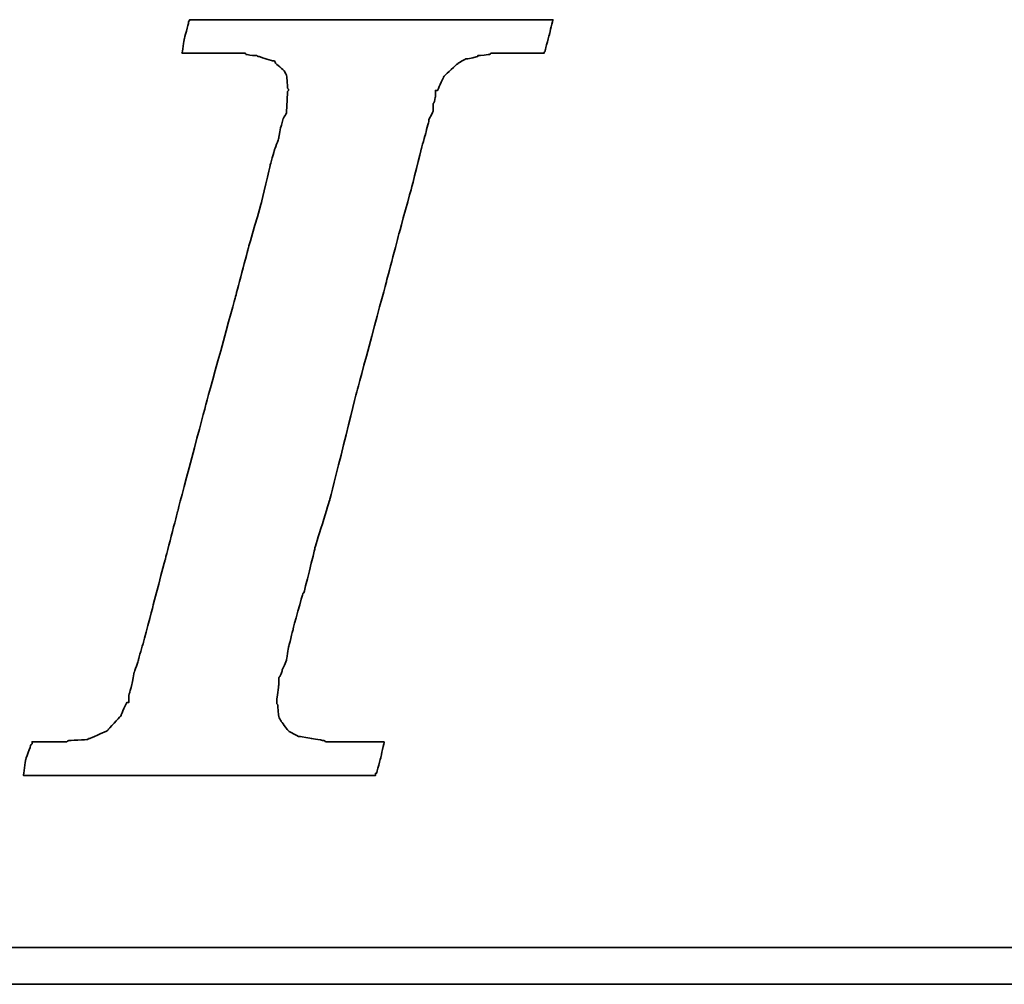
# Model space of a CAD drawing. Header units: millimetres. Extents: x -198 to -57, y 55 to 126.
# Tile 33 of 53: x -116.32 to -114.72, y 92.2 to 93.77. Entities that reach past the tile are written whole.
import ezdxf

# ---------------------------------------------------------------- set-up
doc = ezdxf.new("R2010")
doc.units = ezdxf.units.MM
doc.header["$LTSCALE"] = 0.1
doc.layers.add('DIM', color=4, linetype='CONTINUOUS')
doc.layers.add('layer 1', color=7, linetype='CONTINUOUS')

# ---------------------------------------------------------------- blocks, each defined once
blk = doc.blocks.new('TBI MOTION logo(完整正式版)')
at = {"layer": 'layer 1', "color": 22, "lineweight": 35}
for points, knots in [([(-40.59125, -7.94375), (-40.59125, -7.94375), (-40.97375, -7.94375), (-40.97375, -7.94375), (-40.97375, -7.94375), (-40.97375, -7.94375), (-41.38125, -7.94375), (-41.38125, -7.94375), (-41.38125, -7.94375), (-41.38125, -7.94375), (-41.54875, -7.94375), (-41.54875, -7.94375), (-41.54875, -7.94375), (-41.54875, -7.94375), (-41.59875, -7.94375), (-41.59875, -7.94375), (-41.59875, -7.94375), (-41.59875, -7.94375), (-41.88375, -7.94375), (-41.88375, -7.94375), (-41.88375, -7.94375), (-41.88375, -7.94375), (-41.90875, -7.91875), (-41.90875, -7.91875), (-41.90875, -7.91875), (-41.90875, -7.91875), (-42.19875, -7.87125), (-42.19875, -7.87125), (-42.19875, -7.87125), (-42.19875, -7.87125), (-42.43875, -7.82375), (-42.43875, -7.82375), (-42.43875, -7.82375), (-42.43875, -7.82375), (-42.45875, -7.82375), (-42.45875, -7.82375), (-42.45875, -7.82375), (-42.45875, -7.82375), (-42.48625, -7.82375), (-42.48625, -7.82375), (-42.48625, -7.82375), (-42.48625, -7.82375), (-42.67625, -7.72375), (-42.67625, -7.72375), (-42.67625, -7.72375), (-42.67625, -7.72375), (-42.70125, -7.70375), (-42.70125, -7.70375), (-42.70125, -7.70375), (-42.70125, -7.70375), (-42.72375, -7.67875), (-42.72375, -7.67875), (-42.72375, -7.67875), (-42.72375, -7.67875), (-42.86875, -7.48875), (-42.86875, -7.48875), (-42.86875, -7.48875), (-42.86875, -7.48875), (-42.89375, -7.43875), (-42.89375, -7.43875), (-42.89375, -7.43875), (-42.89375, -7.43875), (-42.91875, -7.38875), (-42.91875, -7.38875), (-42.91875, -7.38875), (-42.91875, -7.38875), (-42.93875, -7.12875), (-42.93875, -7.12875), (-42.93875, -7.12875), (-42.93875, -7.12875), (-42.96375, -7.10375), (-42.96375, -7.10375), (-42.96375, -7.10375), (-42.96375, -7.10375), (-42.96375, -7.05375), (-42.96375, -7.05375), (-42.96375, -7.05375), (-42.96375, -7.05375), (-42.96375, -7.00875), (-42.96375, -7.00875), (-42.96375, -7.00875), (-42.96375, -7.00875), (-42.91875, -6.69625), (-42.91875, -6.69625), (-42.91875, -6.69625), (-42.91875, -6.69625), (-42.91875, -6.62375), (-42.91875, -6.62375), (-42.91875, -6.62375), (-42.91875, -6.62375), (-42.91875, -6.59625), (-42.91875, -6.59625), (-42.91875, -6.59625), (-42.91875, -6.59625), (-42.91875, -6.57375), (-42.91875, -6.57375), (-42.91875, -6.57375), (-42.91875, -6.57375), (-42.91875, -6.52875), (-42.91875, -6.52875), (-42.91875, -6.52875), (-42.91875, -6.52875), (-42.89375, -6.50375), (-42.89375, -6.50375), (-42.89375, -6.50375), (-42.89375, -6.50375), (-42.84375, -6.38375), (-42.84375, -6.38375), (-42.84375, -6.38375), (-42.84375, -6.38375), (-42.84375, -6.35875), (-42.84375, -6.35875), (-42.84375, -6.35875), (-42.84375, -6.35875), (-42.74625, -6.14375), (-42.74625, -6.14375), (-42.74625, -6.14375), (-42.74625, -6.14375), (-42.70125, -5.85375), (-42.70125, -5.85375), (-42.70125, -5.85375), (-42.70125, -5.85375), (-42.60375, -5.47125), (-42.60375, -5.47125), (-42.60375, -5.47125), (-42.60375, -5.47125), (-42.60375, -5.44875), (-42.60375, -5.44875), (-42.60375, -5.44875), (-42.60375, -5.44875), (-42.38875, -4.67875), (-42.38875, -4.67875), (-42.38875, -4.67875), (-42.38875, -4.67875), (-42.36375, -4.65375), (-42.36375, -4.65375), (-42.36375, -4.65375), (-42.36375, -4.65375), (-42.12375, -3.69625), (-42.12375, -3.69625), (-42.12375, -3.69625), (-42.12375, -3.69625), (-42.12375, -3.67374), (-42.12375, -3.67374), (-42.12375, -3.67374), (-42.12375, -3.67374), (-41.78875, -2.59374), (-41.78875, -2.59374), (-41.78875, -2.59374), (-41.78875, -2.59374), (-41.18875, -0.19375), (-41.18875, -0.19375), (-41.18875, -0.19375), (-41.18875, -0.19375), (-40.54375, 2.20624), (-40.54375, 2.20624), (-40.54375, 2.20624), (-40.54375, 2.20624), (-40.25375, 3.30875), (-40.25375, 3.30875), (-40.25375, 3.30875), (-40.25375, 3.30875), (-39.98875, 4.27125), (-39.98875, 4.27125), (-39.98875, 4.27125), (-39.98875, 4.27125), (-39.77375, 5.13125), (-39.77375, 5.13125), (-39.77375, 5.13125), (-39.77375, 5.13125), (-39.67875, 5.47125), (-39.67875, 5.47125), (-39.67875, 5.47125), (-39.67875, 5.47125), (-39.60375, 5.75625), (-39.60375, 5.75625), (-39.60375, 5.75625), (-39.60375, 5.75625), (-39.60375, 5.78125), (-39.60375, 5.78125), (-39.60375, 5.78125), (-39.60375, 5.78125), (-39.50875, 5.97125), (-39.50875, 5.97125), (-39.50875, 5.97125), (-39.50875, 5.97125), (-39.50875, 6.13875), (-39.50875, 6.13875), (-39.50875, 6.13875), (-39.50875, 6.13875), (-39.48625, 6.16625), (-39.48625, 6.16625), (-39.48625, 6.16625), (-39.48625, 6.16625), (-39.46125, 6.28625), (-39.46125, 6.28625), (-39.46125, 6.28625), (-39.46125, 6.28625), (-39.46125, 6.42625), (-39.46125, 6.42625), (-39.46125, 6.42625), (-39.46125, 6.42625), (-39.41375, 6.42625), (-39.41375, 6.42625), (-39.41375, 6.42625), (-39.41375, 6.42625), (-39.29375, 6.69125), (-39.29375, 6.69125), (-39.29375, 6.69125), (-39.29375, 6.69125), (-39.26875, 6.74125), (-39.26875, 6.74125), (-39.26875, 6.74125), (-39.26875, 6.74125), (-39.24375, 6.76625), (-39.24375, 6.76625), (-39.24375, 6.76625), (-39.24375, 6.76625), (-38.98375, 7.00624), (-38.98375, 7.00624), (-38.98375, 7.00624), (-38.98375, 7.00624), (-38.95625, 7.02624), (-38.95625, 7.02624), (-38.95625, 7.02624), (-38.95625, 7.02624), (-38.78875, 7.12624), (-38.78875, 7.12624), (-38.78875, 7.12624), (-38.78875, 7.12624), (-38.76375, 7.12624), (-38.76375, 7.12624), (-38.76375, 7.12624), (-38.76375, 7.12624), (-38.74375, 7.12624), (-38.74375, 7.12624), (-38.74375, 7.12624), (-38.74375, 7.12624), (-38.52875, 7.17125), (-38.52875, 7.17125), (-38.52875, 7.17125), (-38.52875, 7.17125), (-38.52875, 7.19624), (-38.52875, 7.19624), (-38.52875, 7.19624), (-38.52875, 7.19624), (-38.50375, 7.19624), (-38.50375, 7.19624), (-38.50375, 7.19624), (-38.50375, 7.19624), (-38.26125, 7.21875), (-38.26125, 7.21875), (-38.26125, 7.21875), (-38.26125, 7.21875), (-38.23875, 7.24624), (-38.23875, 7.24624), (-38.23875, 7.24624), (-38.23875, 7.24624), (-38.21625, 7.24624), (-38.21625, 7.24624), (-38.21625, 7.24624), (-38.21625, 7.24624), (-38.18875, 7.24624), (-38.18875, 7.24624), (-38.18875, 7.24624), (-38.18875, 7.24624), (-37.90375, 7.24624), (-37.90375, 7.24624), (-37.90375, 7.24624), (-37.90375, 7.24624), (-37.85375, 7.24624), (-37.85375, 7.24624), (-37.85375, 7.24624), (-37.85375, 7.24624), (-37.75875, 7.24624), (-37.75875, 7.24624), (-37.75875, 7.24624), (-37.75875, 7.24624), (-37.42375, 7.24624), (-37.42375, 7.24624), (-37.42375, 7.24624), (-37.42375, 7.24624), (-37.08875, 7.24624), (-37.08875, 7.24624), (-37.08875, 7.24624), (-37.08875, 7.24624), (-37.06375, 7.24624), (-37.06375, 7.24624), (-37.06375, 7.24624), (-37.06375, 7.24624), (-37.06375, 7.26624), (-37.06375, 7.26624), (-37.06375, 7.26624), (-37.06375, 7.26624), (-37.03875, 7.29125), (-37.03875, 7.29125), (-37.03875, 7.29125), (-37.03875, 7.29125), (-37.03875, 7.31625), (-37.03875, 7.31625), (-37.03875, 7.31625), (-37.03875, 7.31625), (-36.94125, 7.67625), (-36.94125, 7.67625), (-36.94125, 7.67625), (-36.94125, 7.67625), (-36.86875, 7.98625), (-36.86875, 7.98625), (-36.86875, 7.98625), (-36.86875, 7.98625), (-36.98875, 7.98625), (-36.98875, 7.98625), (-36.98875, 7.98625), (-36.98875, 7.98625), (-37.42375, 7.98625), (-37.42375, 7.98625), (-37.42375, 7.98625), (-37.42375, 7.98625), (-37.94875, 7.98625), (-37.94875, 7.98625), (-37.94875, 7.98625), (-37.94875, 7.98625), (-38.57375, 7.98625), (-38.57375, 7.98625), (-38.57375, 7.98625), (-38.57375, 7.98625), (-39.29375, 7.98625), (-39.29375, 7.98625), (-39.29375, 7.98625), (-39.29375, 7.98625), (-40.82875, 7.98625), (-40.82875, 7.98625), (-40.82875, 7.98625), (-40.82875, 7.98625), (-42.36375, 7.98625), (-42.36375, 7.98625), (-42.36375, 7.98625), (-42.36375, 7.98625), (-43.08375, 7.98625), (-43.08375, 7.98625), (-43.08375, 7.98625), (-43.08375, 7.98625), (-43.70875, 7.98625), (-43.70875, 7.98625), (-43.70875, 7.98625), (-43.70875, 7.98625), (-44.23375, 7.98625), (-44.23375, 7.98625), (-44.23375, 7.98625), (-44.23375, 7.98625), (-44.66875, 7.98625), (-44.66875, 7.98625), (-44.66875, 7.98625), (-44.66875, 7.98625), (-44.88375, 7.98625), (-44.88375, 7.98625), (-44.88375, 7.98625), (-44.88375, 7.98625), (-44.90875, 7.94125), (-44.90875, 7.94125), (-44.90875, 7.94125), (-44.90875, 7.94125), (-44.90875, 7.91625), (-44.90875, 7.91625), (-44.90875, 7.91625), (-44.90875, 7.91625), (-45.00375, 7.55625), (-45.00375, 7.55625), (-45.00375, 7.55625), (-45.00375, 7.55625), (-45.05375, 7.24624), (-45.05375, 7.24624), (-45.05375, 7.24624), (-45.05375, 7.24624), (-44.61875, 7.24624), (-44.61875, 7.24624), (-44.61875, 7.24624), (-44.61875, 7.24624), (-44.11375, 7.24624), (-44.11375, 7.24624), (-44.11375, 7.24624), (-44.11375, 7.24624), (-43.99375, 7.24624), (-43.99375, 7.24624), (-43.99375, 7.24624), (-43.99375, 7.24624), (-43.94625, 7.24624), (-43.94625, 7.24624), (-43.94625, 7.24624), (-43.94625, 7.24624), (-43.92374, 7.24624), (-43.92374, 7.24624), (-43.92374, 7.24624), (-43.92374, 7.24624), (-43.65875, 7.24624), (-43.65875, 7.24624), (-43.65875, 7.24624), (-43.65875, 7.24624), (-43.63875, 7.21875), (-43.63875, 7.21875), (-43.63875, 7.21875), (-43.63875, 7.21875), (-43.46875, 7.19624), (-43.46875, 7.19624), (-43.46875, 7.19624), (-43.46875, 7.19624), (-43.39875, 7.19624), (-43.39875, 7.19624), (-43.39875, 7.19624), (-43.39875, 7.19624), (-43.37125, 7.17125), (-43.37125, 7.17125), (-43.37125, 7.17125), (-43.37125, 7.17125), (-43.34875, 7.17125), (-43.34875, 7.17125), (-43.34875, 7.17125), (-43.34875, 7.17125), (-43.20375, 7.12624), (-43.20375, 7.12624), (-43.20375, 7.12624), (-43.20375, 7.12624), (-43.05875, 7.07624), (-43.05875, 7.07624), (-43.05875, 7.07624), (-43.05875, 7.07624), (-43.01375, 7.07624), (-43.01375, 7.07624), (-43.01375, 7.07624), (-43.01375, 7.07624), (-42.98875, 7.02624), (-42.98875, 7.02624), (-42.98875, 7.02624), (-42.98875, 7.02624), (-42.79875, 6.86125), (-42.79875, 6.86125), (-42.79875, 6.86125), (-42.79875, 6.86125), (-42.77375, 6.81125), (-42.77375, 6.81125), (-42.77375, 6.81125), (-42.77375, 6.81125), (-42.74625, 6.76625), (-42.74625, 6.76625), (-42.74625, 6.76625), (-42.74625, 6.76625), (-42.72375, 6.47625), (-42.72375, 6.47625), (-42.72375, 6.47625), (-42.72375, 6.47625), (-42.70125, 6.45124), (-42.70125, 6.45124), (-42.70125, 6.45124), (-42.70125, 6.45124), (-42.70125, 6.42625), (-42.70125, 6.42625), (-42.70125, 6.42625), (-42.70125, 6.42625), (-42.72375, 6.40625), (-42.72375, 6.40625), (-42.72375, 6.40625), (-42.72375, 6.40625), (-42.74625, 5.97125), (-42.74625, 5.97125), (-42.74625, 5.97125), (-42.74625, 5.97125), (-42.74625, 5.94625), (-42.74625, 5.94625), (-42.74625, 5.94625), (-42.74625, 5.94625), (-42.74625, 5.92625), (-42.74625, 5.92625), (-42.74625, 5.92625), (-42.74625, 5.92625), (-42.77375, 5.87625), (-42.77375, 5.87625), (-42.77375, 5.87625), (-42.77375, 5.87625), (-42.81875, 5.80625), (-42.81875, 5.80625), (-42.81875, 5.80625), (-42.81875, 5.80625), (-42.86875, 5.63625), (-42.86875, 5.63625), (-42.86875, 5.63625), (-42.86875, 5.63625), (-42.91875, 5.39625), (-42.91875, 5.39625), (-42.91875, 5.39625), (-42.91875, 5.39625), (-42.91875, 5.37124), (-42.91875, 5.37124), (-42.91875, 5.37124), (-42.91875, 5.37124), (-43.01375, 5.10874), (-43.01375, 5.10874), (-43.01375, 5.10874), (-43.01375, 5.10874), (-43.10875, 4.77124), (-43.10875, 4.77124), (-43.10875, 4.77124), (-43.10875, 4.77124), (-43.29875, 3.95625), (-43.29875, 3.95625), (-43.29875, 3.95625), (-43.29875, 3.95625), (-43.58875, 2.95125), (-43.58875, 2.95125), (-43.58875, 2.95125), (-43.58875, 2.95125), (-43.87375, 1.87125), (-43.87375, 1.87125), (-43.87375, 1.87125), (-43.87375, 1.87125), (-44.52625, -0.50374), (-44.52625, -0.50374), (-44.52625, -0.50374), (-44.52625, -0.50374), (-45.14875, -2.85375), (-45.14875, -2.85375), (-45.14875, -2.85375), (-45.14875, -2.85375), (-45.43375, -3.95875), (-45.43375, -3.95875), (-45.43375, -3.95875), (-45.43375, -3.95875), (-45.69875, -4.96875), (-45.69875, -4.96875), (-45.69875, -4.96875), (-45.69875, -4.96875), (-45.91375, -5.78375), (-45.91375, -5.78375), (-45.91375, -5.78375), (-45.91375, -5.78375), (-46.01375, -6.11875), (-46.01375, -6.11875), (-46.01375, -6.11875), (-46.01375, -6.11875), (-46.01375, -6.14375), (-46.01375, -6.14375), (-46.01375, -6.14375), (-46.01375, -6.14375), (-46.10875, -6.40875), (-46.10875, -6.40875), (-46.10875, -6.40875), (-46.10875, -6.40875), (-46.15375, -6.64875), (-46.15375, -6.64875), (-46.15375, -6.64875), (-46.15375, -6.64875), (-46.20375, -6.83875), (-46.20375, -6.83875), (-46.20375, -6.83875), (-46.20375, -6.83875), (-46.22875, -6.93375), (-46.22875, -6.93375), (-46.22875, -6.93375), (-46.22875, -6.93375), (-46.22875, -7.07875), (-46.22875, -7.07875), (-46.22875, -7.07875), (-46.22875, -7.07875), (-46.27375, -7.07875), (-46.27375, -7.07875), (-46.27375, -7.07875), (-46.27375, -7.07875), (-46.39375, -7.34375), (-46.39375, -7.34375), (-46.39375, -7.34375), (-46.39375, -7.34375), (-46.39375, -7.36875), (-46.39375, -7.36875), (-46.39375, -7.36875), (-46.39375, -7.36875), (-46.42125, -7.38875), (-46.42125, -7.38875), (-46.42125, -7.38875), (-46.42125, -7.38875), (-46.68375, -7.67875), (-46.68375, -7.67875), (-46.68375, -7.67875), (-46.68375, -7.67875), (-46.70875, -7.70375), (-46.70875, -7.70375), (-46.70875, -7.70375), (-46.70875, -7.70375), (-46.75375, -7.72375), (-46.75375, -7.72375), (-46.75375, -7.72375), (-46.75375, -7.72375), (-47.08875, -7.87125), (-47.08875, -7.87125), (-47.08875, -7.87125), (-47.08875, -7.87125), (-47.11625, -7.87125), (-47.11625, -7.87125), (-47.11625, -7.87125), (-47.11625, -7.87125), (-47.13875, -7.89375), (-47.13875, -7.89375), (-47.13875, -7.89375), (-47.13875, -7.89375), (-47.56875, -7.91875), (-47.56875, -7.91875), (-47.56875, -7.91875), (-47.56875, -7.91875), (-47.59625, -7.94375), (-47.59625, -7.94375), (-47.59625, -7.94375), (-47.59625, -7.94375), (-47.64375, -7.94375), (-47.64375, -7.94375), (-47.64375, -7.94375), (-47.64375, -7.94375), (-47.73625, -7.94375), (-47.73625, -7.94375), (-47.73625, -7.94375), (-47.73625, -7.94375), (-48.07375, -7.94375), (-48.07375, -7.94375), (-48.07375, -7.94375), (-48.07375, -7.94375), (-48.36125, -7.94375), (-48.36125, -7.94375), (-48.36125, -7.94375), (-48.36125, -7.94375), (-48.36125, -7.96625), (-48.36125, -7.96625), (-48.36125, -7.96625), (-48.36125, -7.96625), (-48.36125, -7.99125), (-48.36125, -7.99125), (-48.36125, -7.99125), (-48.36125, -7.99125), (-48.38875, -8.01375), (-48.38875, -8.01375), (-48.38875, -8.01375), (-48.38875, -8.01375), (-48.50875, -8.34875), (-48.50875, -8.34875), (-48.50875, -8.34875), (-48.50875, -8.34875), (-48.55375, -8.68625), (-48.55375, -8.68625), (-48.55375, -8.68625), (-48.55375, -8.68625), (-48.45875, -8.68625), (-48.45875, -8.68625), (-48.45875, -8.68625), (-48.45875, -8.68625), (-48.07375, -8.68625), (-48.07375, -8.68625), (-48.07375, -8.68625), (-48.07375, -8.68625), (-47.52375, -8.68625), (-47.52375, -8.68625), (-47.52375, -8.68625), (-47.52375, -8.68625), (-46.92375, -8.68625), (-46.92375, -8.68625), (-46.92375, -8.68625), (-46.92375, -8.68625), (-46.25375, -8.68625), (-46.25375, -8.68625), (-46.25375, -8.68625), (-46.25375, -8.68625), (-46.20375, -8.68625), (-46.20375, -8.68625), (-46.20375, -8.68625), (-46.20375, -8.68625), (-44.71375, -8.68625), (-44.71375, -8.68625), (-44.71375, -8.68625), (-44.71375, -8.68625), (-43.22875, -8.68625), (-43.22875, -8.68625), (-43.22875, -8.68625), (-43.22875, -8.68625), (-42.55875, -8.68625), (-42.55875, -8.68625), (-42.55875, -8.68625), (-42.55875, -8.68625), (-42.50875, -8.68625), (-42.50875, -8.68625), (-42.50875, -8.68625), (-42.50875, -8.68625), (-41.93375, -8.68625), (-41.93375, -8.68625), (-41.93375, -8.68625), (-41.93375, -8.68625), (-41.38125, -8.68625), (-41.38125, -8.68625), (-41.38125, -8.68625), (-41.38125, -8.68625), (-40.97375, -8.68625), (-40.97375, -8.68625), (-40.97375, -8.68625), (-40.97375, -8.68625), (-40.78125, -8.68625), (-40.78125, -8.68625), (-40.78125, -8.68625), (-40.78125, -8.68625), (-40.78125, -8.63875), (-40.78125, -8.63875), (-40.78125, -8.63875), (-40.78125, -8.63875), (-40.75875, -8.63875), (-40.75875, -8.63875), (-40.75875, -8.63875), (-40.75875, -8.63875), (-40.66375, -8.27875), (-40.66375, -8.27875), (-40.66375, -8.27875), (-40.66375, -8.27875), (-40.59125, -7.94375), (-40.59125, -7.94375)], [0, 0, 0, 0, 0.00558659, 0.00558659, 0.00558659, 0.0055866, 0.01117318, 0.01117318, 0.01117318, 0.01117319, 0.01675978, 0.01675978, 0.01675978, 0.01675979, 0.02234637, 0.02234637, 0.02234637, 0.02234638, 0.02793296, 0.02793296, 0.02793296, 0.02793297, 0.03351955, 0.03351955, 0.03351955, 0.03351956, 0.03910615, 0.03910615, 0.03910615, 0.03910616, 0.04469274, 0.04469274, 0.04469274, 0.04469275, 0.05027933, 0.05027933, 0.05027933, 0.05027934, 0.05586592, 0.05586592, 0.05586592, 0.05586593, 0.06145251, 0.06145251, 0.06145251, 0.06145252, 0.06703911, 0.06703911, 0.06703911, 0.06703912, 0.0726257, 0.0726257, 0.0726257, 0.07262571, 0.07821229, 0.07821229, 0.07821229, 0.0782123, 0.08379888, 0.08379888, 0.08379888, 0.08379889, 0.08938547, 0.08938547, 0.08938547, 0.08938548, 0.09497207, 0.09497207, 0.09497207, 0.09497208, 0.10055866, 0.10055866, 0.10055866, 0.10055867, 0.10614525, 0.10614525, 0.10614525, 0.10614526, 0.11173184, 0.11173184, 0.11173184, 0.11173185, 0.11731844, 0.11731844, 0.11731844, 0.11731845, 0.12290503, 0.12290503, 0.12290503, 0.12290504, 0.12849162, 0.12849162, 0.12849162, 0.12849163, 0.13407821, 0.13407821, 0.13407821, 0.13407822, 0.1396648, 0.1396648, 0.1396648, 0.13966481, 0.1452514, 0.1452514, 0.1452514, 0.14525141, 0.15083799, 0.15083799, 0.15083799, 0.150838, 0.15642458, 0.15642458, 0.15642458, 0.15642459, 0.16201117, 0.16201117, 0.16201117, 0.16201118, 0.16759777, 0.16759777, 0.16759777, 0.16759778, 0.17318436, 0.17318436, 0.17318436, 0.17318437, 0.17877095, 0.17877095, 0.17877095, 0.17877096, 0.18435754, 0.18435754, 0.18435754, 0.18435755, 0.18994413, 0.18994413, 0.18994413, 0.18994414, 0.19553073, 0.19553073, 0.19553073, 0.19553074, 0.20111732, 0.20111732, 0.20111732, 0.20111733, 0.20670391, 0.20670391, 0.20670391, 0.20670392, 0.2122905, 0.2122905, 0.2122905, 0.21229051, 0.21787709, 0.21787709, 0.21787709, 0.2178771, 0.22346369, 0.22346369, 0.22346369, 0.2234637, 0.22905028, 0.22905028, 0.22905028, 0.22905029, 0.23463687, 0.23463687, 0.23463687, 0.23463688, 0.24022346, 0.24022346, 0.24022346, 0.24022347, 0.24581006, 0.24581006, 0.24581006, 0.24581007, 0.25139665, 0.25139665, 0.25139665, 0.25139666, 0.25698324, 0.25698324, 0.25698324, 0.25698325, 0.26256983, 0.26256983, 0.26256983, 0.26256984, 0.26815642, 0.26815642, 0.26815642, 0.26815643, 0.27374302, 0.27374302, 0.27374302, 0.27374303, 0.27932961, 0.27932961, 0.27932961, 0.27932962, 0.2849162, 0.2849162, 0.2849162, 0.28491621, 0.29050279, 0.29050279, 0.29050279, 0.2905028, 0.29608939, 0.29608939, 0.29608939, 0.2960894, 0.30167598, 0.30167598, 0.30167598, 0.30167599, 0.30726257, 0.30726257, 0.30726257, 0.30726258, 0.31284916, 0.31284916, 0.31284916, 0.31284917, 0.31843575, 0.31843575, 0.31843575, 0.31843576, 0.32402235, 0.32402235, 0.32402235, 0.32402236, 0.32960894, 0.32960894, 0.32960894, 0.32960895, 0.33519553, 0.33519553, 0.33519553, 0.33519554, 0.34078212, 0.34078212, 0.34078212, 0.34078213, 0.34636872, 0.34636872, 0.34636872, 0.34636873, 0.35195531, 0.35195531, 0.35195531, 0.35195532, 0.3575419, 0.3575419, 0.3575419, 0.35754191, 0.36312849, 0.36312849, 0.36312849, 0.3631285, 0.36871508, 0.36871508, 0.36871508, 0.36871509, 0.37430168, 0.37430168, 0.37430168, 0.37430169, 0.37988827, 0.37988827, 0.37988827, 0.37988828, 0.38547486, 0.38547486, 0.38547486, 0.38547487, 0.39106145, 0.39106145, 0.39106145, 0.39106146, 0.39664804, 0.39664804, 0.39664804, 0.39664805, 0.40223464, 0.40223464, 0.40223464, 0.40223465, 0.40782123, 0.40782123, 0.40782123, 0.40782124, 0.41340782, 0.41340782, 0.41340782, 0.41340783, 0.41899441, 0.41899441, 0.41899441, 0.41899442, 0.42458101, 0.42458101, 0.42458101, 0.42458102, 0.4301676, 0.4301676, 0.4301676, 0.43016761, 0.43575419, 0.43575419, 0.43575419, 0.4357542, 0.44134078, 0.44134078, 0.44134078, 0.44134079, 0.44692737, 0.44692737, 0.44692737, 0.44692738, 0.45251397, 0.45251397, 0.45251397, 0.45251398, 0.45810056, 0.45810056, 0.45810056, 0.45810057, 0.46368715, 0.46368715, 0.46368715, 0.46368716, 0.46927374, 0.46927374, 0.46927374, 0.46927375, 0.47486034, 0.47486034, 0.47486034, 0.47486035, 0.48044693, 0.48044693, 0.48044693, 0.48044694, 0.48603352, 0.48603352, 0.48603352, 0.48603353, 0.49162011, 0.49162011, 0.49162011, 0.49162012, 0.4972067, 0.4972067, 0.4972067, 0.49720671, 0.5027933, 0.5027933, 0.5027933, 0.50279331, 0.50837989, 0.50837989, 0.50837989, 0.5083799, 0.51396648, 0.51396648, 0.51396648, 0.51396649, 0.51955307, 0.51955307, 0.51955307, 0.51955308, 0.52513966, 0.52513966, 0.52513966, 0.52513967, 0.53072626, 0.53072626, 0.53072626, 0.53072627, 0.53631285, 0.53631285, 0.53631285, 0.53631286, 0.54189944, 0.54189944, 0.54189944, 0.54189945, 0.54748603, 0.54748603, 0.54748603, 0.54748604, 0.55307263, 0.55307263, 0.55307263, 0.55307264, 0.55865922, 0.55865922, 0.55865922, 0.55865923, 0.56424581, 0.56424581, 0.56424581, 0.56424582, 0.5698324, 0.5698324, 0.5698324, 0.56983241, 0.57541899, 0.57541899, 0.57541899, 0.575419, 0.58100559, 0.58100559, 0.58100559, 0.5810056, 0.58659218, 0.58659218, 0.58659218, 0.58659219, 0.59217877, 0.59217877, 0.59217877, 0.59217878, 0.59776536, 0.59776536, 0.59776536, 0.59776537, 0.60335196, 0.60335196, 0.60335196, 0.60335197, 0.60893855, 0.60893855, 0.60893855, 0.60893856, 0.61452514, 0.61452514, 0.61452514, 0.61452515, 0.62011173, 0.62011173, 0.62011173, 0.62011174, 0.62569832, 0.62569832, 0.62569832, 0.62569833, 0.63128492, 0.63128492, 0.63128492, 0.63128493, 0.63687151, 0.63687151, 0.63687151, 0.63687152, 0.6424581, 0.6424581, 0.6424581, 0.64245811, 0.64804469, 0.64804469, 0.64804469, 0.6480447, 0.65363128, 0.65363128, 0.65363128, 0.65363129, 0.65921788, 0.65921788, 0.65921788, 0.65921789, 0.66480447, 0.66480447, 0.66480447, 0.66480448, 0.67039106, 0.67039106, 0.67039106, 0.67039107, 0.67597765, 0.67597765, 0.67597765, 0.67597766, 0.68156425, 0.68156425, 0.68156425, 0.68156426, 0.68715084, 0.68715084, 0.68715084, 0.68715085, 0.69273743, 0.69273743, 0.69273743, 0.69273744, 0.69832402, 0.69832402, 0.69832402, 0.69832403, 0.70391061, 0.70391061, 0.70391061, 0.70391062, 0.70949721, 0.70949721, 0.70949721, 0.70949722, 0.7150838, 0.7150838, 0.7150838, 0.71508381, 0.72067039, 0.72067039, 0.72067039, 0.7206704, 0.72625698, 0.72625698, 0.72625698, 0.72625699, 0.73184358, 0.73184358, 0.73184358, 0.73184359, 0.73743017, 0.73743017, 0.73743017, 0.73743018, 0.74301676, 0.74301676, 0.74301676, 0.74301677, 0.74860335, 0.74860335, 0.74860335, 0.74860336, 0.75418994, 0.75418994, 0.75418994, 0.75418995, 0.75977654, 0.75977654, 0.75977654, 0.75977655, 0.76536313, 0.76536313, 0.76536313, 0.76536314, 0.77094972, 0.77094972, 0.77094972, 0.77094973, 0.77653631, 0.77653631, 0.77653631, 0.77653632, 0.78212291, 0.78212291, 0.78212291, 0.78212292, 0.7877095, 0.7877095, 0.7877095, 0.78770951, 0.79329609, 0.79329609, 0.79329609, 0.7932961, 0.79888268, 0.79888268, 0.79888268, 0.79888269, 0.80446927, 0.80446927, 0.80446927, 0.80446928, 0.81005587, 0.81005587, 0.81005587, 0.81005588, 0.81564246, 0.81564246, 0.81564246, 0.81564247, 0.82122905, 0.82122905, 0.82122905, 0.82122906, 0.82681564, 0.82681564, 0.82681564, 0.82681565, 0.83240223, 0.83240223, 0.83240223, 0.83240224, 0.83798883, 0.83798883, 0.83798883, 0.83798884, 0.84357542, 0.84357542, 0.84357542, 0.84357543, 0.84916201, 0.84916201, 0.84916201, 0.84916202, 0.8547486, 0.8547486, 0.8547486, 0.85474861, 0.8603352, 0.8603352, 0.8603352, 0.86033521, 0.86592179, 0.86592179, 0.86592179, 0.8659218, 0.87150838, 0.87150838, 0.87150838, 0.87150839, 0.87709497, 0.87709497, 0.87709497, 0.87709498, 0.88268156, 0.88268156, 0.88268156, 0.88268157, 0.88826816, 0.88826816, 0.88826816, 0.88826817, 0.89385475, 0.89385475, 0.89385475, 0.89385476, 0.89944134, 0.89944134, 0.89944134, 0.89944135, 0.90502793, 0.90502793, 0.90502793, 0.90502794, 0.91061453, 0.91061453, 0.91061453, 0.91061454, 0.91620112, 0.91620112, 0.91620112, 0.91620113, 0.92178771, 0.92178771, 0.92178771, 0.92178772, 0.9273743, 0.9273743, 0.9273743, 0.92737431, 0.93296089, 0.93296089, 0.93296089, 0.9329609, 0.93854749, 0.93854749, 0.93854749, 0.9385475, 0.94413408, 0.94413408, 0.94413408, 0.94413409, 0.94972067, 0.94972067, 0.94972067, 0.94972068, 0.95530726, 0.95530726, 0.95530726, 0.95530727, 0.96089385, 0.96089385, 0.96089385, 0.96089386, 0.96648045, 0.96648045, 0.96648045, 0.96648046, 0.97206704, 0.97206704, 0.97206704, 0.97206705, 0.97765363, 0.97765363, 0.97765363, 0.97765364, 0.98324022, 0.98324022, 0.98324022, 0.98324023, 0.98882682, 0.98882682, 0.98882682, 0.98882683, 0.99441341, 0.99441341, 0.99441341, 0.99441342, 1, 1, 1, 1]), ([(75.90875, -9.47875), (75.90875, -9.47875), (75.90875, -12.28625), (75.90875, -12.28625), (75.90875, -12.28625), (75.90875, -12.28625), (75.90875, -12.47875), (75.90875, -12.47875), (75.90875, -12.47875), (75.90875, -12.47875), (75.71625, -12.47875), (75.71625, -12.47875), (75.71625, -12.47875), (75.71625, -12.47875), (-88.32875, -12.47875), (-88.32875, -12.47875), (-88.32875, -12.47875), (-88.32875, -12.47875), (-88.32875, -13.29375), (-88.32875, -13.29375), (-88.32875, -13.29375), (-88.32875, -13.29375), (82.89125, -13.29375), (82.89125, -13.29375), (82.89125, -13.29375), (82.89125, -13.29375), (75.90875, -9.47875), (75.90875, -9.47875)], [0, 0, 0, 0, 0.14285714, 0.14285714, 0.14285714, 0.14285715, 0.28571429, 0.28571429, 0.28571429, 0.2857143, 0.42857143, 0.42857143, 0.42857143, 0.42857144, 0.57142857, 0.57142857, 0.57142857, 0.57142858, 0.71428571, 0.71428571, 0.71428571, 0.71428572, 0.85714286, 0.85714286, 0.85714286, 0.85714287, 1, 1, 1, 1])]:
    blk.add_open_spline(points, degree=3, knots=knots, dxfattribs=at)

msp = doc.modelspace()

# ---------------------------------------------------------------- block references
at = {"layer": 'DIM', "color": 7, "xscale": 0.0735578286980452, "yscale": 0.0735578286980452, "zscale": 0.0735578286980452}
msp.add_blockref('TBI MOTION logo(完整正式版)', (-112.7399, 93.1781), dxfattribs=at)

doc.saveas('drawing.dxf')
